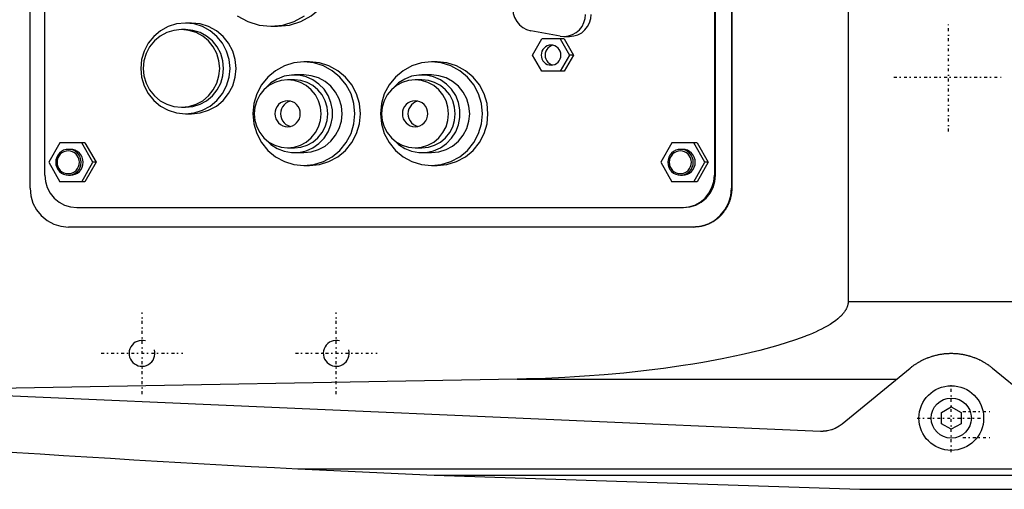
# Model space of a CAD drawing. Extents: x -1056 to 181, y -120 to 120.
# Tile 2 of 5: x -819 to -667, y -79 to -6. Entities that reach past the tile are written whole.
import ezdxf

# ---------------------------------------------------------------- set-up
doc = ezdxf.new("R2010")
doc.units = 0
doc.linetypes.add('CENTER', pattern=[1.5, 0.45, -0.5, 0.05, -0.5])
for name, color, linetype in [('AM_0', 7, 'CONTINUOUS'), ('AM_10', 7, 'CONTINUOUS'), ('AM_7', 7, 'CENTER')]:
    doc.layers.add(name, color=color, linetype=linetype)

msp = doc.modelspace()

# ---------------------------------------------------------------- linework, layer by layer
at = {"layer": 'AM_0', "color": 7, "linetype": 'CONTINUOUS'}
for p, q in [((-690.94, 50), (-690.94, -50)), ((-817.29, -32.5), (-817.29, 32.5)), ((-708.96, 32.5), (-708.96, -32.5)), ((-708.91, 32.5), (-708.91, -32.5)), ((-815, -30.5), (-815, 30.5)), ((-711.6, 30.5), (-711.6, -30.5)), ((-711.42, -30.5), (-711.42, 30.5)), ((-792.35, -7), (-793.3, -7)), ((-780.1, -7.5), (-779.05, -7.5)), ((-793.3, -8), (-793.91, -8)), ((-735.42, -9), (-739.95, -8.19)), ((-734.84, -9.05), (-733.95, -9.05)), ((-739.67, -11.95), (-738.24, -9.45)), ((-734.79, -9.45), (-738.24, -9.45)), ((-735.4, -9.45), (-733.98, -11.95)), ((-734.79, -9.45), (-733.37, -11.95)), ((-738.24, -14.45), (-739.67, -11.95)), ((-733.98, -11.95), (-735.4, -14.45)), ((-733.37, -11.95), (-734.79, -14.45)), ((-733.37, -11.95), (-733.98, -11.95)), ((-774.13, -13), (-775, -13)), ((-754.43, -13), (-755.3, -13)), ((-775, -15), (-776.47, -15)), ((-755.3, -15), (-756.78, -15)), ((-734.79, -14.45), (-738.24, -14.45)), ((-776.47, -15.75), (-777.52, -15.75)), ((-756.78, -15.75), (-757.82, -15.75)), ((-793.91, -20), (-793.3, -20)), ((-793.3, -21), (-792.35, -21)), ((-812.71, -25.5), (-814.41, -28.5)), ((-808.81, -25.5), (-812.71, -25.5)), ((-807.59, -28.5), (-809.3, -25.5)), ((-808.81, -25.5), (-807.1, -28.5)), ((-718.17, -25.5), (-719.87, -28.5)), ((-714.27, -25.5), (-718.17, -25.5)), ((-713.05, -28.5), (-714.75, -25.5)), ((-714.27, -25.5), (-712.56, -28.5)), ((-811.05, -26.5), (-811.36, -26.5)), ((-777.52, -26.25), (-776.47, -26.25)), ((-776.47, -27), (-775, -27)), ((-757.82, -26.25), (-756.78, -26.25)), ((-756.78, -27), (-755.3, -27)), ((-716.51, -26.5), (-716.82, -26.5)), ((-814.41, -28.5), (-812.71, -31.5)), ((-809.3, -31.5), (-807.59, -28.5)), ((-807.1, -28.5), (-808.81, -31.5)), ((-807.1, -28.5), (-807.59, -28.5)), ((-719.87, -28.5), (-718.17, -31.5)), ((-714.75, -31.5), (-713.05, -28.5)), ((-712.56, -28.5), (-714.27, -31.5)), ((-712.56, -28.5), (-713.05, -28.5)), ((-775, -29), (-774.13, -29)), ((-755.3, -29), (-754.43, -29)), ((-808.81, -31.5), (-812.71, -31.5)), ((-811.36, -30.5), (-811.05, -30.5)), ((-714.27, -31.5), (-718.17, -31.5)), ((-716.82, -30.5), (-716.51, -30.5)), ((-711.6, -30.5), (-711.42, -30.5)), ((-708.96, -32.5), (-708.91, -32.5)), ((-810.08, -35.5), (-716.35, -35.5)), ((-714.78, -38.5), (-811.38, -38.5)), ((-690.94, -50), (-563.33, -50)), ((-925.22, -60), (-695.22, -70)), ((-691.83, -68.87), (-681.34, -60.27)), ((-668.66, -60.27), (-658.17, -68.87)), ((-742.03, -61.98), (-839.33, -63.73)), ((-742.03, -61.98), (-683.43, -61.98)), ((-676.5, -67.13), (-675, -66.27)), ((-675, -66.27), (-673.5, -67.13)), ((-676.5, -68.87), (-676.5, -67.13)), ((-673.5, -67.13), (-673.5, -68.87)), ((-675, -69.73), (-676.5, -68.87)), ((-673.5, -68.87), (-675, -69.73)), ((-775.92, -75.83), (-754.88, -76.83)), ((-775.92, -75.83), (-534.85, -75.83)), ((-754.88, -76.83), (-538.61, -76.83)), ((-754.88, -76.83), (-689.11, -79)), ((-689.11, -79), (-557, -79))]:
    msp.add_line(p, q, dxfattribs=at)
for points in [[(-779.05, -7.5), (-777.23, -7.32), (-775.47, -6.78), (-773.86, -5.9), (-772.44, -4.72), (-771.28, -3.28), (-770.41, -1.64), (-769.88, 0.15), (-769.7, 2), (-769.88, 3.85), (-770.41, 5.64), (-771.28, 7.28), (-772.44, 8.72), (-773.86, 9.9), (-775.47, 10.78), (-777.23, 11.32), (-779.05, 11.5)], [(-785.29, -5.9), (-783.68, -6.78), (-781.92, -7.32), (-780.1, -7.5), (-778.27, -7.32), (-776.52, -6.78), (-774.9, -5.9)], [(-742.71, -4.84), (-742.65, -5.51), (-742.45, -6.16), (-742.13, -6.75), (-741.7, -7.27), (-741.18, -7.69), (-740.59, -8), (-739.95, -8.19)], [(-735.42, -9), (-734.77, -9.05), (-734.13, -8.97), (-733.51, -8.77), (-732.94, -8.45), (-732.45, -8.03), (-732.04, -7.52), (-731.74, -6.93), (-731.55, -6.3), (-731.49, -5.65)], [(-733.95, -9.05), (-733.3, -8.98), (-732.67, -8.79), (-732.09, -8.48), (-731.58, -8.05), (-731.17, -7.54), (-730.86, -6.95), (-730.67, -6.31), (-730.6, -5.65)], [(-792.35, -21), (-791, -20.87), (-789.71, -20.47), (-788.52, -19.82), (-787.47, -18.95), (-786.62, -17.89), (-785.98, -16.68), (-785.59, -15.37), (-785.46, -14), (-785.59, -12.63), (-785.98, -11.32), (-786.62, -10.11), (-787.47, -9.05), (-788.52, -8.18), (-789.71, -7.53), (-791, -7.13), (-792.35, -7)], [(-793.3, -20), (-792.15, -19.88), (-791.04, -19.54), (-790.02, -18.99), (-789.13, -18.24), (-788.39, -17.33), (-787.85, -16.3), (-787.51, -15.17), (-787.4, -14), (-787.51, -12.83), (-787.85, -11.7), (-788.39, -10.67), (-789.13, -9.76), (-790.02, -9.01), (-791.04, -8.46), (-792.15, -8.12), (-793.3, -8)], [(-736.52, -10.43), (-736.8, -10.52), (-737.07, -10.66), (-737.3, -10.86), (-737.49, -11.09), (-737.63, -11.36), (-737.71, -11.65), (-737.74, -11.95), (-737.71, -12.25), (-737.63, -12.54), (-737.49, -12.81), (-737.3, -13.04), (-737.07, -13.24), (-736.8, -13.38), (-736.52, -13.47)], [(-774.13, -29), (-772.59, -28.85), (-771.12, -28.39), (-769.75, -27.65), (-768.56, -26.66), (-767.58, -25.44), (-766.85, -24.06), (-766.4, -22.56), (-766.25, -21), (-766.4, -19.44), (-766.85, -17.94), (-767.58, -16.56), (-768.56, -15.34), (-769.75, -14.35), (-771.12, -13.61), (-772.59, -13.15), (-774.13, -13)], [(-754.43, -29), (-752.9, -28.85), (-751.42, -28.39), (-750.06, -27.65), (-748.86, -26.66), (-747.88, -25.44), (-747.16, -24.06), (-746.71, -22.56), (-746.56, -21), (-746.71, -19.44), (-747.16, -17.94), (-747.88, -16.56), (-748.86, -15.34), (-750.06, -14.35), (-751.42, -13.61), (-752.9, -13.15), (-754.43, -13)], [(-780.92, -24.95), (-780.09, -25.75), (-779.12, -26.36), (-778.06, -26.78), (-776.93, -26.98), (-775.79, -26.96), (-774.67, -26.71), (-773.62, -26.25), (-772.68, -25.59), (-771.87, -24.77), (-771.25, -23.8), (-770.81, -22.72), (-770.59, -21.58), (-770.59, -20.42), (-770.81, -19.28), (-771.25, -18.2), (-771.87, -17.23), (-772.68, -16.41), (-773.62, -15.75), (-774.67, -15.29), (-775.79, -15.04), (-776.93, -15.02), (-778.06, -15.22), (-779.12, -15.64), (-780.09, -16.25), (-780.92, -17.05)], [(-775, -27), (-773.85, -26.88), (-772.74, -26.54), (-771.72, -25.99), (-770.82, -25.24), (-770.09, -24.33), (-769.54, -23.3), (-769.2, -22.17), (-769.09, -21), (-769.2, -19.83), (-769.54, -18.7), (-770.09, -17.67), (-770.82, -16.76), (-771.72, -16.01), (-772.74, -15.46), (-773.85, -15.12), (-775, -15)], [(-761.23, -24.95), (-760.39, -25.75), (-759.43, -26.36), (-758.36, -26.78), (-757.23, -26.98), (-756.09, -26.96), (-754.97, -26.71), (-753.92, -26.25), (-752.98, -25.59), (-752.18, -24.77), (-751.55, -23.8), (-751.12, -22.72), (-750.9, -21.58), (-750.9, -20.42), (-751.12, -19.28), (-751.55, -18.2), (-752.18, -17.23), (-752.98, -16.41), (-753.92, -15.75), (-754.97, -15.29), (-756.09, -15.04), (-757.23, -15.02), (-758.36, -15.22), (-759.43, -15.64), (-760.39, -16.25), (-761.23, -17.05)], [(-755.3, -27), (-754.15, -26.88), (-753.04, -26.54), (-752.02, -25.99), (-751.12, -25.24), (-750.39, -24.33), (-749.84, -23.3), (-749.51, -22.17), (-749.39, -21), (-749.51, -19.83), (-749.84, -18.7), (-750.39, -17.67), (-751.12, -16.76), (-752.02, -16.01), (-753.04, -15.46), (-754.15, -15.12), (-755.3, -15)], [(-776.47, -26.25), (-775.47, -26.15), (-774.5, -25.85), (-773.6, -25.37), (-772.82, -24.71), (-772.18, -23.92), (-771.7, -23.01), (-771.4, -22.02), (-771.3, -21), (-771.4, -19.98), (-771.7, -18.99), (-772.18, -18.08), (-772.82, -17.29), (-773.6, -16.63), (-774.5, -16.15), (-775.47, -15.85), (-776.47, -15.75)], [(-756.78, -26.25), (-755.77, -26.15), (-754.8, -25.85), (-753.91, -25.37), (-753.12, -24.71), (-752.48, -23.92), (-752, -23.01), (-751.71, -22.02), (-751.61, -21), (-751.71, -19.98), (-752, -18.99), (-752.48, -18.08), (-753.12, -17.29), (-753.91, -16.63), (-754.8, -16.15), (-755.77, -15.85), (-756.78, -15.75)], [(-777.08, -19.05), (-777.44, -19.17), (-777.77, -19.36), (-778.06, -19.61), (-778.3, -19.91), (-778.47, -20.25), (-778.58, -20.62), (-778.62, -21), (-778.58, -21.38), (-778.47, -21.75), (-778.3, -22.09), (-778.06, -22.39), (-777.77, -22.64), (-777.44, -22.83), (-777.08, -22.95)], [(-757.39, -19.05), (-757.75, -19.17), (-758.08, -19.36), (-758.37, -19.61), (-758.6, -19.91), (-758.78, -20.25), (-758.89, -20.62), (-758.92, -21), (-758.89, -21.38), (-758.78, -21.75), (-758.6, -22.09), (-758.37, -22.39), (-758.08, -22.64), (-757.75, -22.83), (-757.39, -22.95)], [(-811.05, -30.5), (-810.67, -30.46), (-810.3, -30.35), (-809.96, -30.16), (-809.66, -29.91), (-809.42, -29.61), (-809.23, -29.27), (-809.12, -28.89), (-809.08, -28.5), (-809.12, -28.11), (-809.23, -27.73), (-809.42, -27.39), (-809.66, -27.09), (-809.96, -26.84), (-810.3, -26.65), (-810.67, -26.54), (-811.05, -26.5)], [(-716.51, -30.5), (-716.13, -30.46), (-715.76, -30.35), (-715.42, -30.16), (-715.12, -29.91), (-714.88, -29.61), (-714.69, -29.27), (-714.58, -28.89), (-714.54, -28.5), (-714.58, -28.11), (-714.69, -27.73), (-714.88, -27.39), (-715.12, -27.09), (-715.42, -26.84), (-715.76, -26.65), (-716.13, -26.54), (-716.51, -26.5)], [(-815, -30.5), (-814.91, -31.48), (-814.63, -32.41), (-814.17, -33.28), (-813.56, -34.04), (-812.81, -34.66), (-811.96, -35.12), (-811.04, -35.4), (-810.08, -35.5)], [(-716.52, -35.5), (-715.56, -35.4), (-714.63, -35.12), (-713.78, -34.66), (-713.04, -34.04), (-712.43, -33.28), (-711.97, -32.41), (-711.69, -31.48), (-711.6, -30.5)], [(-716.35, -35.5), (-715.38, -35.4), (-714.46, -35.12), (-713.61, -34.66), (-712.86, -34.04), (-712.25, -33.28), (-711.8, -32.41), (-711.52, -31.48), (-711.42, -30.5)], [(-817.29, -32.5), (-817.17, -33.67), (-816.84, -34.8), (-816.29, -35.83), (-815.56, -36.74), (-814.66, -37.49), (-813.64, -38.04), (-812.53, -38.38), (-811.38, -38.5)], [(-714.87, -38.5), (-713.72, -38.38), (-712.61, -38.04), (-711.59, -37.49), (-710.69, -36.74), (-709.96, -35.83), (-709.41, -34.8), (-709.07, -33.67), (-708.96, -32.5)]]:
    msp.add_lwpolyline(points, dxfattribs=at)
for points in [[(-793.3, -21), (-791.96, -20.87), (-790.67, -20.47), (-789.47, -19.82), (-788.43, -18.95), (-787.57, -17.89), (-786.94, -16.68), (-786.54, -15.37), (-786.41, -14), (-786.54, -12.63), (-786.94, -11.32), (-787.57, -10.11), (-788.43, -9.05), (-789.47, -8.18), (-790.67, -7.53), (-791.96, -7.13), (-793.3, -7), (-794.65, -7.13), (-795.94, -7.53), (-797.13, -8.18), (-798.18, -9.05), (-799.04, -10.11), (-799.67, -11.32), (-800.07, -12.63), (-800.2, -14), (-800.07, -15.37), (-799.67, -16.68), (-799.04, -17.89), (-798.18, -18.95), (-797.13, -19.82), (-795.94, -20.47), (-794.65, -20.87)], [(-793.91, -20), (-792.76, -19.88), (-791.65, -19.54), (-790.63, -18.99), (-789.73, -18.24), (-789, -17.33), (-788.45, -16.3), (-788.12, -15.17), (-788, -14), (-788.12, -12.83), (-788.45, -11.7), (-789, -10.67), (-789.73, -9.76), (-790.63, -9.01), (-791.65, -8.46), (-792.76, -8.12), (-793.91, -8), (-795.06, -8.12), (-796.17, -8.46), (-797.19, -9.01), (-798.09, -9.76), (-798.82, -10.67), (-799.37, -11.7), (-799.71, -12.83), (-799.82, -14), (-799.71, -15.17), (-799.37, -16.3), (-798.82, -17.33), (-798.09, -18.24), (-797.19, -18.99), (-796.17, -19.54), (-795.06, -19.88)], [(-736.82, -10.4), (-737.12, -10.43), (-737.41, -10.52), (-737.67, -10.66), (-737.9, -10.85), (-738.09, -11.09), (-738.23, -11.36), (-738.32, -11.65), (-738.35, -11.95), (-738.32, -12.25), (-738.23, -12.54), (-738.09, -12.81), (-737.9, -13.05), (-737.67, -13.24), (-737.41, -13.38), (-737.12, -13.47), (-736.82, -13.5), (-736.53, -13.47), (-736.24, -13.38), (-735.98, -13.24), (-735.74, -13.05), (-735.55, -12.81), (-735.41, -12.54), (-735.33, -12.25), (-735.3, -11.95), (-735.33, -11.65), (-735.41, -11.36), (-735.55, -11.09), (-735.74, -10.85), (-735.98, -10.66), (-736.24, -10.52), (-736.53, -10.43)], [(-775, -29), (-773.46, -28.85), (-771.98, -28.39), (-770.62, -27.65), (-769.43, -26.66), (-768.45, -25.44), (-767.72, -24.06), (-767.27, -22.56), (-767.12, -21), (-767.27, -19.44), (-767.72, -17.94), (-768.45, -16.56), (-769.43, -15.34), (-770.62, -14.35), (-771.98, -13.61), (-773.46, -13.15), (-775, -13), (-776.54, -13.15), (-778.01, -13.61), (-779.38, -14.35), (-780.57, -15.34), (-781.55, -16.56), (-782.28, -17.94), (-782.73, -19.44), (-782.88, -21), (-782.73, -22.56), (-782.28, -24.06), (-781.55, -25.44), (-780.57, -26.66), (-779.38, -27.65), (-778.01, -28.39), (-776.54, -28.85)], [(-755.3, -29), (-753.77, -28.85), (-752.29, -28.39), (-750.93, -27.65), (-749.73, -26.66), (-748.75, -25.44), (-748.02, -24.06), (-747.58, -22.56), (-747.42, -21), (-747.58, -19.44), (-748.02, -17.94), (-748.75, -16.56), (-749.73, -15.34), (-750.93, -14.35), (-752.29, -13.61), (-753.77, -13.15), (-755.3, -13), (-756.84, -13.15), (-758.32, -13.61), (-759.68, -14.35), (-760.87, -15.34), (-761.85, -16.56), (-762.58, -17.94), (-763.03, -19.44), (-763.18, -21), (-763.03, -22.56), (-762.58, -24.06), (-761.85, -25.44), (-760.87, -26.66), (-759.68, -27.65), (-758.32, -28.39), (-756.84, -28.85)], [(-777.52, -26.25), (-776.51, -26.15), (-775.54, -25.85), (-774.64, -25.37), (-773.86, -24.71), (-773.22, -23.92), (-772.74, -23.01), (-772.45, -22.02), (-772.35, -21), (-772.45, -19.98), (-772.74, -18.99), (-773.22, -18.08), (-773.86, -17.29), (-774.64, -16.63), (-775.54, -16.15), (-776.51, -15.85), (-777.52, -15.75), (-778.53, -15.85), (-779.5, -16.15), (-780.39, -16.63), (-781.17, -17.29), (-781.82, -18.08), (-782.29, -18.99), (-782.59, -19.98), (-782.69, -21), (-782.59, -22.02), (-782.29, -23.01), (-781.82, -23.92), (-781.17, -24.71), (-780.39, -25.37), (-779.5, -25.85), (-778.53, -26.15)], [(-757.82, -26.25), (-756.81, -26.15), (-755.84, -25.85), (-754.95, -25.37), (-754.16, -24.71), (-753.52, -23.92), (-753.04, -23.01), (-752.75, -22.02), (-752.65, -21), (-752.75, -19.98), (-753.04, -18.99), (-753.52, -18.08), (-754.16, -17.29), (-754.95, -16.63), (-755.84, -16.15), (-756.81, -15.85), (-757.82, -15.75), (-758.83, -15.85), (-759.8, -16.15), (-760.69, -16.63), (-761.48, -17.29), (-762.12, -18.08), (-762.6, -18.99), (-762.89, -19.98), (-762.99, -21), (-762.89, -22.02), (-762.6, -23.01), (-762.12, -23.92), (-761.48, -24.71), (-760.69, -25.37), (-759.8, -25.85), (-758.83, -26.15)], [(-777.52, -23), (-777.13, -22.96), (-776.76, -22.85), (-776.42, -22.66), (-776.12, -22.41), (-775.88, -22.11), (-775.7, -21.77), (-775.59, -21.39), (-775.55, -21), (-775.59, -20.61), (-775.7, -20.23), (-775.88, -19.89), (-776.12, -19.59), (-776.42, -19.34), (-776.76, -19.15), (-777.13, -19.04), (-777.52, -19), (-777.9, -19.04), (-778.27, -19.15), (-778.61, -19.34), (-778.91, -19.59), (-779.15, -19.89), (-779.34, -20.23), (-779.45, -20.61), (-779.49, -21), (-779.45, -21.39), (-779.34, -21.77), (-779.15, -22.11), (-778.91, -22.41), (-778.61, -22.66), (-778.27, -22.85), (-777.9, -22.96)], [(-757.82, -23), (-757.44, -22.96), (-757.07, -22.85), (-756.73, -22.66), (-756.43, -22.41), (-756.18, -22.11), (-756, -21.77), (-755.89, -21.39), (-755.85, -21), (-755.89, -20.61), (-756, -20.23), (-756.18, -19.89), (-756.43, -19.59), (-756.73, -19.34), (-757.07, -19.15), (-757.44, -19.04), (-757.82, -19), (-758.2, -19.04), (-758.57, -19.15), (-758.91, -19.34), (-759.21, -19.59), (-759.46, -19.89), (-759.64, -20.23), (-759.75, -20.61), (-759.79, -21), (-759.75, -21.39), (-759.64, -21.77), (-759.46, -22.11), (-759.21, -22.41), (-758.91, -22.66), (-758.57, -22.85), (-758.2, -22.96)], [(-811.36, -26.5), (-811.74, -26.54), (-812.11, -26.65), (-812.45, -26.84), (-812.75, -27.09), (-813, -27.39), (-813.18, -27.73), (-813.29, -28.11), (-813.33, -28.5), (-813.29, -28.89), (-813.18, -29.27), (-813, -29.61), (-812.75, -29.91), (-812.45, -30.16), (-812.11, -30.35), (-811.74, -30.46), (-811.36, -30.5), (-810.97, -30.46), (-810.6, -30.35), (-810.26, -30.16), (-809.96, -29.91), (-809.72, -29.61), (-809.54, -29.27), (-809.43, -28.89), (-809.39, -28.5), (-809.43, -28.11), (-809.54, -27.73), (-809.72, -27.39), (-809.96, -27.09), (-810.26, -26.84), (-810.6, -26.65), (-810.97, -26.54)], [(-811.4, -30.25), (-811.06, -30.22), (-810.74, -30.12), (-810.44, -29.96), (-810.18, -29.74), (-809.97, -29.47), (-809.81, -29.17), (-809.71, -28.84), (-809.68, -28.5), (-809.71, -28.16), (-809.81, -27.83), (-809.97, -27.53), (-810.18, -27.26), (-810.44, -27.04), (-810.74, -26.88), (-811.06, -26.78), (-811.4, -26.75), (-811.74, -26.78), (-812.06, -26.88), (-812.36, -27.04), (-812.62, -27.26), (-812.83, -27.53), (-812.99, -27.83), (-813.09, -28.16), (-813.12, -28.5), (-813.09, -28.84), (-812.99, -29.17), (-812.83, -29.47), (-812.62, -29.74), (-812.36, -29.96), (-812.06, -30.12), (-811.74, -30.22)], [(-716.82, -26.5), (-717.2, -26.54), (-717.57, -26.65), (-717.91, -26.84), (-718.21, -27.09), (-718.45, -27.39), (-718.64, -27.73), (-718.75, -28.11), (-718.79, -28.5), (-718.75, -28.89), (-718.64, -29.27), (-718.45, -29.61), (-718.21, -29.91), (-717.91, -30.16), (-717.57, -30.35), (-717.2, -30.46), (-716.82, -30.5), (-716.43, -30.46), (-716.06, -30.35), (-715.72, -30.16), (-715.42, -29.91), (-715.18, -29.61), (-715, -29.27), (-714.88, -28.89), (-714.85, -28.5), (-714.88, -28.11), (-715, -27.73), (-715.18, -27.39), (-715.42, -27.09), (-715.72, -26.84), (-716.06, -26.65), (-716.43, -26.54)], [(-716.86, -30.25), (-716.52, -30.22), (-716.2, -30.12), (-715.9, -29.96), (-715.64, -29.74), (-715.43, -29.47), (-715.27, -29.17), (-715.17, -28.84), (-715.14, -28.5), (-715.17, -28.16), (-715.27, -27.83), (-715.43, -27.53), (-715.64, -27.26), (-715.9, -27.04), (-716.2, -26.88), (-716.52, -26.78), (-716.86, -26.75), (-717.2, -26.78), (-717.52, -26.88), (-717.82, -27.04), (-718.08, -27.26), (-718.29, -27.53), (-718.45, -27.83), (-718.55, -28.16), (-718.58, -28.5), (-718.55, -28.84), (-718.45, -29.17), (-718.29, -29.47), (-718.08, -29.74), (-717.82, -29.96), (-717.52, -30.12), (-717.2, -30.22)]]:
    msp.add_lwpolyline(points, close=True, dxfattribs=at)
for points in [[(-708.91, -32.5, 0), (-708.91, -32.54, 0), (-708.91, -32.63, 0), (-708.92, -32.71, 0), (-708.92, -32.75, 0), (-708.92, -32.8, 0), (-708.92, -32.88, 0), (-708.93, -32.97, 0), (-708.94, -33.05, 0), (-708.94, -33.14, 0), (-708.95, -33.22, 0), (-708.96, -33.27, 0), (-708.97, -33.31, 0), (-708.98, -33.4, 0), (-708.99, -33.48, 0), (-709.01, -33.57, 0), (-709.02, -33.65, 0), (-709.04, -33.74, 0), (-709.05, -33.78, 0), (-709.06, -33.83, 0), (-709.08, -33.91, 0), (-709.1, -34, 0), (-709.11, -34.04, 0), (-709.12, -34.08, 0), (-709.14, -34.17, 0), (-709.17, -34.25, 0), (-709.18, -34.3, 0), (-709.19, -34.34, 0), (-709.22, -34.42, 0), (-709.25, -34.51, 0), (-709.28, -34.59, 0), (-709.31, -34.67, 0), (-709.34, -34.76, 0), (-709.36, -34.8, 0), (-709.38, -34.84, 0), (-709.41, -34.92, 0), (-709.45, -35, 0), (-709.48, -35.08, 0), (-709.52, -35.16, 0), (-709.56, -35.24, 0), (-709.58, -35.28, 0), (-709.6, -35.32, 0), (-709.64, -35.4, 0), (-709.68, -35.47, 0), (-709.73, -35.55, 0), (-709.77, -35.63, 0), (-709.82, -35.7, 0), (-709.84, -35.74, 0), (-709.86, -35.78, 0), (-709.91, -35.85, 0), (-709.96, -35.92, 0), (-710.01, -35.99, 0), (-710.06, -36.06, 0), (-710.11, -36.13, 0), (-710.14, -36.17, 0), (-710.16, -36.2, 0), (-710.21, -36.27, 0), (-710.27, -36.34, 0), (-710.32, -36.4, 0), (-710.38, -36.47, 0), (-710.43, -36.53, 0), (-710.46, -36.56, 0), (-710.49, -36.59, 0), (-710.55, -36.65, 0), (-710.6, -36.71, 0), (-710.63, -36.74, 0), (-710.66, -36.77, 0), (-710.72, -36.83, 0), (-710.78, -36.89, 0), (-710.81, -36.92, 0), (-710.84, -36.95, 0), (-710.9, -37, 0), (-710.97, -37.06, 0), (-711.03, -37.12, 0), (-711.1, -37.17, 0), (-711.16, -37.22, 0), (-711.2, -37.25, 0), (-711.23, -37.28, 0), (-711.3, -37.33, 0), (-711.37, -37.38, 0), (-711.44, -37.43, 0), (-711.51, -37.48, 0), (-711.58, -37.53, 0), (-711.62, -37.55, 0), (-711.65, -37.58, 0), (-711.73, -37.62, 0), (-711.8, -37.67, 0), (-711.87, -37.71, 0), (-711.95, -37.76, 0), (-712.03, -37.8, 0), (-712.06, -37.82, 0), (-712.1, -37.84, 0), (-712.18, -37.88, 0), (-712.26, -37.92, 0), (-712.34, -37.95, 0), (-712.42, -37.99, 0), (-712.5, -38.03, 0), (-712.54, -38.04, 0), (-712.58, -38.06, 0), (-712.66, -38.09, 0), (-712.74, -38.12, 0), (-712.82, -38.16, 0), (-712.9, -38.18, 0), (-712.98, -38.21, 0), (-713.03, -38.23, 0), (-713.07, -38.24, 0), (-713.15, -38.26, 0), (-713.23, -38.29, 0), (-713.28, -38.3, 0), (-713.32, -38.31, 0), (-713.4, -38.33, 0), (-713.49, -38.35, 0), (-713.53, -38.36, 0), (-713.57, -38.37, 0), (-713.65, -38.39, 0), (-713.74, -38.4, 0), (-713.82, -38.42, 0), (-713.91, -38.43, 0), (-713.99, -38.45, 0), (-714.03, -38.45, 0), (-714.07, -38.46, 0), (-714.16, -38.47, 0), (-714.24, -38.47, 0), (-714.33, -38.48, 0), (-714.41, -38.49, 0), (-714.49, -38.49, 0), (-714.53, -38.49, 0), (-714.58, -38.5, 0), (-714.66, -38.5, 0), (-714.74, -38.5, 0), (-714.78, -38.5, 0)], [(-690.94, -50, 0), (-690.94, -50.04, 0), (-690.94, -50.12, 0), (-690.94, -50.2, 0), (-690.95, -50.24, 0), (-690.95, -50.28, 0), (-690.96, -50.36, 0), (-690.98, -50.44, 0), (-691, -50.52, 0), (-691.02, -50.6, 0), (-691.04, -50.68, 0), (-691.05, -50.72, 0), (-691.06, -50.76, 0), (-691.09, -50.83, 0), (-691.12, -50.91, 0), (-691.15, -50.99, 0), (-691.19, -51.06, 0), (-691.22, -51.14, 0), (-691.24, -51.18, 0), (-691.26, -51.21, 0), (-691.3, -51.29, 0), (-691.35, -51.36, 0), (-691.37, -51.4, 0), (-691.39, -51.43, 0), (-691.44, -51.5, 0), (-691.48, -51.57, 0), (-691.51, -51.61, 0), (-691.53, -51.64, 0), (-691.58, -51.71, 0), (-691.64, -51.78, 0), (-691.69, -51.84, 0), (-691.74, -51.91, 0), (-691.8, -51.97, 0), (-691.83, -52, 0), (-691.86, -52.03, 0), (-691.91, -52.09, 0), (-691.97, -52.15, 0), (-692.03, -52.21, 0), (-692.08, -52.27, 0), (-692.14, -52.33, 0), (-692.17, -52.36, 0), (-692.2, -52.38, 0), (-692.26, -52.44, 0), (-692.32, -52.49, 0), (-692.53, -52.67, 0), (-692.91, -52.97, 0), (-693.31, -53.26, 0), (-693.52, -53.39, 0), (-693.73, -53.53, 0), (-694.16, -53.79, 0), (-694.6, -54.03, 0), (-695.06, -54.27, 0), (-695.52, -54.5, 0), (-695.99, -54.72, 0), (-696.22, -54.82, 0), (-696.46, -54.93, 0), (-696.93, -55.13, 0), (-697.41, -55.32, 0), (-697.64, -55.41, 0), (-699.05, -55.93, 0), (-701.78, -56.8, 0), (-704.59, -57.57, 0), (-707.47, -58.25, 0), (-710.41, -58.86, 0), (-713.39, -59.41, 0), (-714.9, -59.66, 0), (-716.41, -59.9, 0), (-719.46, -60.33, 0), (-722.52, -60.71, 0), (-725.58, -61.04, 0), (-728.64, -61.32, 0), (-731.68, -61.55, 0), (-733.19, -61.65, 0), (-734.69, -61.74, 0), (-737.67, -61.87, 0), (-740.59, -61.96, 0), (-742.03, -61.98, 0)], [(-681.34, -60.27, 0), (-681.3, -60.24, 0), (-681.23, -60.18, 0), (-681.15, -60.12, 0), (-681.11, -60.09, 0), (-681.07, -60.06, 0), (-680.99, -59.99, 0), (-680.91, -59.93, 0), (-680.82, -59.87, 0), (-680.73, -59.8, 0), (-680.63, -59.74, 0), (-680.59, -59.71, 0), (-680.54, -59.67, 0), (-680.44, -59.61, 0), (-680.34, -59.55, 0), (-680.24, -59.48, 0), (-680.14, -59.42, 0), (-680.03, -59.36, 0), (-679.98, -59.33, 0), (-679.93, -59.3, 0), (-679.82, -59.24, 0), (-679.71, -59.18, 0), (-679.66, -59.15, 0), (-679.6, -59.12, 0), (-679.49, -59.07, 0), (-679.39, -59.01, 0), (-679.33, -58.99, 0), (-679.28, -58.96, 0), (-679.17, -58.91, 0), (-679.05, -58.86, 0), (-678.94, -58.81, 0), (-678.82, -58.76, 0), (-678.7, -58.71, 0), (-678.64, -58.69, 0), (-678.58, -58.66, 0), (-678.46, -58.62, 0), (-678.33, -58.57, 0), (-678.21, -58.53, 0), (-678.08, -58.49, 0), (-677.95, -58.44, 0), (-677.88, -58.42, 0), (-677.81, -58.4, 0), (-677.68, -58.37, 0), (-677.55, -58.33, 0), (-677.41, -58.3, 0), (-677.28, -58.26, 0), (-677.14, -58.23, 0), (-677.07, -58.22, 0), (-677, -58.2, 0), (-676.86, -58.18, 0), (-676.72, -58.15, 0), (-676.59, -58.13, 0), (-676.45, -58.11, 0), (-676.31, -58.09, 0), (-676.24, -58.08, 0), (-676.17, -58.07, 0), (-676.03, -58.05, 0), (-675.89, -58.04, 0), (-675.75, -58.03, 0), (-675.61, -58.02, 0), (-675.47, -58.01, 0), (-675.41, -58.01, 0), (-675.34, -58.01, 0), (-675.2, -58, 0), (-675.07, -58, 0), (-675, -58, 0), (-674.93, -58, 0), (-674.8, -58, 0), (-674.66, -58.01, 0), (-674.59, -58.01, 0), (-674.53, -58.01, 0), (-674.39, -58.02, 0), (-674.25, -58.03, 0), (-674.11, -58.04, 0), (-673.97, -58.05, 0), (-673.83, -58.07, 0), (-673.76, -58.08, 0), (-673.69, -58.09, 0), (-673.55, -58.11, 0), (-673.41, -58.13, 0), (-673.28, -58.15, 0), (-673.14, -58.18, 0), (-673, -58.2, 0), (-672.93, -58.22, 0), (-672.86, -58.23, 0), (-672.72, -58.26, 0), (-672.59, -58.3, 0), (-672.45, -58.33, 0), (-672.32, -58.37, 0), (-672.19, -58.4, 0), (-672.12, -58.42, 0), (-672.05, -58.44, 0), (-671.92, -58.49, 0), (-671.79, -58.53, 0), (-671.67, -58.57, 0), (-671.54, -58.62, 0), (-671.42, -58.66, 0), (-671.36, -58.69, 0), (-671.3, -58.71, 0), (-671.18, -58.76, 0), (-671.06, -58.81, 0), (-670.95, -58.86, 0), (-670.83, -58.91, 0), (-670.72, -58.96, 0), (-670.67, -58.99, 0), (-670.61, -59.01, 0), (-670.51, -59.07, 0), (-670.4, -59.12, 0), (-670.34, -59.15, 0), (-670.29, -59.18, 0), (-670.18, -59.24, 0), (-670.07, -59.3, 0), (-670.02, -59.33, 0), (-669.97, -59.36, 0), (-669.86, -59.42, 0), (-669.76, -59.48, 0), (-669.66, -59.55, 0), (-669.56, -59.61, 0), (-669.46, -59.67, 0), (-669.41, -59.71, 0), (-669.37, -59.74, 0), (-669.27, -59.8, 0), (-669.18, -59.87, 0), (-669.09, -59.93, 0), (-669.01, -59.99, 0), (-668.93, -60.06, 0), (-668.89, -60.09, 0), (-668.85, -60.12, 0), (-668.77, -60.18, 0), (-668.7, -60.24, 0), (-668.66, -60.27, 0)], [(-695.22, -70, 0), (-695.21, -70, 0), (-695.21, -70, 0), (-695.2, -70, 0), (-695.2, -70, 0), (-695.2, -70, 0), (-695.19, -70, 0), (-695.19, -70, 0), (-695.18, -70, 0), (-695.17, -70, 0), (-695.17, -70, 0), (-695.17, -70, 0), (-695.16, -70, 0), (-695.16, -70, 0), (-695.15, -70, 0), (-695.15, -70, 0), (-695.14, -70, 0), (-695.14, -70, 0), (-695.13, -70, 0), (-695.13, -70, 0), (-695.12, -70, 0), (-695.12, -70, 0), (-695.12, -70, 0), (-695.11, -70, 0), (-695.11, -70, 0), (-695.1, -70, 0), (-695.1, -70, 0), (-695.1, -70, 0), (-695.09, -70, 0), (-695.08, -70, 0), (-695.08, -70, 0), (-695.07, -70, 0), (-695.07, -70, 0), (-695.07, -70, 0), (-695.06, -70, 0), (-695.06, -70, 0), (-695.05, -70, 0), (-695.05, -70, 0), (-695.04, -70, 0), (-695.03, -70, 0), (-695.03, -70, 0), (-695.03, -70, 0), (-695.02, -70, 0), (-695.02, -70, 0), (-695.01, -70, 0), (-695.01, -70, 0), (-695, -70, 0), (-695, -70, 0), (-694.99, -70, 0), (-694.99, -70, 0), (-694.98, -70, 0), (-694.98, -70, 0), (-694.97, -70, 0), (-694.97, -70, 0), (-694.96, -70, 0), (-694.96, -70, 0), (-694.96, -70, 0), (-694.95, -70, 0), (-694.94, -70, 0), (-694.94, -70, 0), (-694.93, -70, 0), (-694.93, -70, 0), (-694.93, -70, 0), (-694.92, -70, 0), (-694.92, -70, 0), (-694.91, -70, 0), (-694.91, -70, 0), (-694.9, -70, 0), (-694.9, -70, 0), (-694.9, -70, 0), (-694.89, -70, 0), (-694.89, -70, 0), (-694.88, -70, 0), (-694.88, -70, 0), (-694.87, -70, 0), (-694.87, -70, 0), (-694.86, -70, 0), (-694.86, -70, 0), (-694.85, -70, 0), (-694.85, -70, 0), (-694.84, -70, 0), (-694.84, -70, 0), (-694.83, -70, 0), (-694.83, -70, 0), (-694.83, -70, 0), (-694.82, -70, 0), (-694.81, -70, 0), (-694.81, -70, 0), (-694.8, -70, 0), (-694.8, -70, 0), (-694.79, -70, 0), (-694.79, -70, 0), (-694.79, -70, 0), (-694.78, -70, 0), (-694.78, -69.99, 0), (-694.77, -69.99, 0), (-694.76, -69.99, 0), (-694.76, -69.99, 0), (-694.76, -69.99, 0), (-694.75, -69.99, 0), (-694.75, -69.99, 0), (-694.73, -69.99, 0), (-694.71, -69.99, 0), (-694.69, -69.99, 0), (-694.66, -69.99, 0), (-694.63, -69.99, 0), (-694.61, -69.98, 0), (-694.59, -69.98, 0), (-694.56, -69.98, 0), (-694.52, -69.98, 0), (-694.51, -69.98, 0), (-694.49, -69.97, 0), (-694.46, -69.97, 0), (-694.42, -69.97, 0), (-694.39, -69.96, 0), (-694.36, -69.96, 0), (-694.32, -69.95, 0), (-694.31, -69.95, 0), (-694.29, -69.95, 0), (-694.26, -69.94, 0), (-694.22, -69.94, 0), (-694.11, -69.92, 0), (-693.91, -69.88, 0), (-693.71, -69.83, 0), (-693.52, -69.77, 0), (-693.42, -69.74, 0), (-693.32, -69.71, 0), (-693.13, -69.64, 0), (-692.95, -69.56, 0), (-692.32, -69.22, 0), (-691.83, -68.87, 0)]]:
    msp.add_polyline3d(points, dxfattribs=at)
for radius in [5, 3.1]:
    msp.add_circle((-675, -68), radius, dxfattribs=at)
msp.add_arc((-623.05, 2920.27), 3000, 262.64687, 267.07918, dxfattribs=at)
at = {"layer": 'AM_10', "color": 7, "linetype": 'CONTINUOUS'}
for centre in [(-800, -58), (-770, -58)]:
    msp.add_arc(centre, 2, 75, 15, dxfattribs=at)
at = {"layer": 'AM_7', "color": 4, "linetype": 'CENTER'}
for p, q in [((-675.45, -23.75), (-675.45, -6.95)), ((-683.85, -15.35), (-667.05, -15.35)), ((-800, -64.3), (-800, -51.7)), ((-770, -64.3), (-770, -51.7)), ((-806.3, -58), (-793.7, -58)), ((-776.3, -58), (-763.7, -58)), ((-675, -73.25), (-675, -62.75)), ((-680.25, -68), (-669.75, -68)), ((-673.2, -67), (-668.8, -67)), ((-673.2, -71), (-668.8, -71))]:
    msp.add_line(p, q, dxfattribs=at)

doc.saveas('drawing.dxf')
